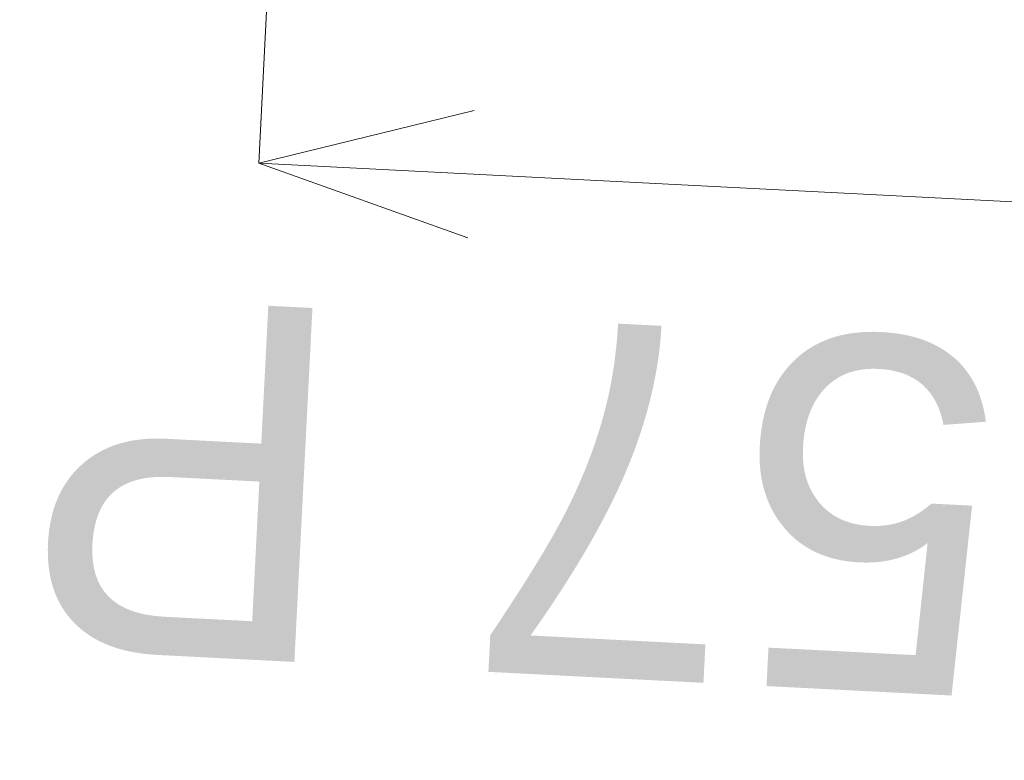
# Model space of a CAD drawing. Header units: millimetres. Extents: x -3490 to 61924, y -72580 to 6847.
# Tile 12 of 171: x -2815 to -2120, y -36780 to -36258. Entities that reach past the tile are written whole.
import ezdxf

# ---------------------------------------------------------------- set-up
doc = ezdxf.new("R2010")
doc.units = ezdxf.units.MM
doc.layers.add('COTAS_P', color=1, linetype='Continuous', lineweight=0)
doc.dimstyles.new('R19_100', dxfattribs={"dimtxt": 250, "dimasz": 150, "dimexe": 150, "dimexo": 80, "dimgap": 100, "dimtad": 1, "dimtih": 1, "dimtoh": 1, "dimdsep": 46, "dimcen": 0.09, "dimadec": 0, "dimazin": 0, "dimtfac": 1, "dimtdec": 4, "dimtofl": 0, "dimtmove": 0, "dimatfit": 3, "dimfxl": 1, "dimtolj": 1, "dimtzin": 0, "dimarcsym": 0})

# ---------------------------------------------------------------- blocks, each defined once
blk = doc.blocks.new('DIM_R29_54')
at = {"layer": 'COTAS_P'}
for p, q in [((-2600, -35460), (-2645.93, -36358.83)), ((140, -35600), (94.07, -36498.83)), ((-2645.93, -36358.83), (-2493.82, -36321.54)), ((94.07, -36498.83), (-2645.93, -36358.83)), ((-2645.93, -36358.83), (-2498.42, -36411.42)), ((94.07, -36498.83), (-53.43, -36446.23)), ((94.07, -36498.83), (-58.03, -36536.11))]:
    blk.add_line(p, q, dxfattribs=at)
blk.add_text('2743.57 P', height=250, rotation=177.07502, dxfattribs=at).set_placement((-1281.03, -36528.7))

msp = doc.modelspace()

# ---------------------------------------------------------------- dimensions: what is measured, and where the dimension line sits
at = {"layer": 'COTAS_P'}
dim = msp.add_aligned_dim(p1=(140, -35600), p2=(-2600, -35460), distance=900, text='<> P', dimstyle='R19_100', dxfattribs=at)
dim.commit()
dim.dimension.update_dxf_attribs({"geometry": 'DIM_R29_54', "text_midpoint": (-1275.925, -36428.827)})

doc.saveas('drawing.dxf')
